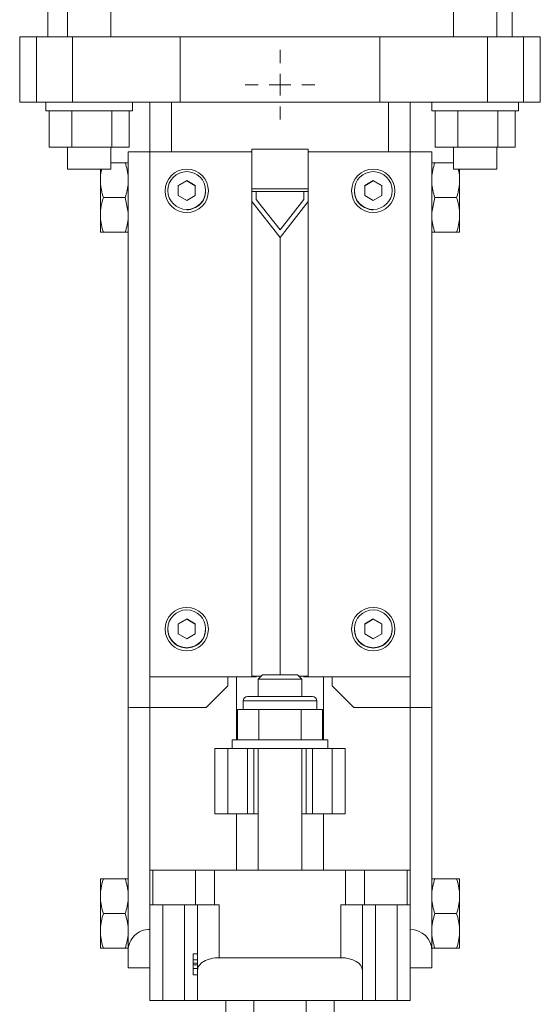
# Model space of a CAD drawing. Header units: millimetres. Extents: x -0.178 to 0.219, y 0.012 to 0.98.
# Tile 3 of 5: x 0.099 to 0.219, y 0.38 to 0.607. Entities that reach past the tile are written whole.
import ezdxf

# ---------------------------------------------------------------- set-up
doc = ezdxf.new("R2010")
doc.units = ezdxf.units.MM

# ---------------------------------------------------------------- blocks, each defined once
blk = doc.blocks.new('SW_CENTERMARKSYMBOL_11')
at = {"color": 0, "linetype": 'Continuous', "lineweight": 0}
for p, q in [((0, 0.005), (0, 0.008)), ((0, 0), (0, 0.0025)), ((-0.005, 0), (-0.008, 0)), ((0, 0), (-0.0025, 0)), ((0, 0), (0, -0.0025)), ((0, 0), (0.0025, 0)), ((0.005, 0), (0.008, 0)), ((0, -0.005), (0, -0.008))]:
    blk.add_line(p, q, dxfattribs=at)

msp = doc.modelspace()

# ---------------------------------------------------------------- linework, layer by layer
at = {"color": 7, "linetype": 'Continuous', "lineweight": 15}
for p, q in [((0.10541, 0.74802), (0.10541, 0.60252)), ((0.10991, 0.74802), (0.10991, 0.60252)), ((0.11991, 0.60252), (0.11991, 0.74802)), ((0.19891, 0.74802), (0.19891, 0.60252)), ((0.20891, 0.60252), (0.20891, 0.74802)), ((0.21241, 0.60252), (0.21241, 0.74802)), ((0.09891, 0.60252), (0.09891, 0.58752)), ((0.09891, 0.60252), (0.10278, 0.60252)), ((0.10278, 0.60252), (0.10278, 0.58752)), ((0.10278, 0.60252), (0.11112, 0.60252)), ((0.11112, 0.60252), (0.11112, 0.58752)), ((0.11112, 0.60252), (0.13591, 0.60252)), ((0.13591, 0.60252), (0.13591, 0.58752)), ((0.13591, 0.60252), (0.18191, 0.60252)), ((0.18191, 0.60252), (0.18191, 0.58752)), ((0.18191, 0.60252), (0.2067, 0.60252)), ((0.2067, 0.60252), (0.2067, 0.58752)), ((0.2067, 0.60252), (0.21504, 0.60252)), ((0.21504, 0.60252), (0.21504, 0.58752)), ((0.21504, 0.60252), (0.21891, 0.60252)), ((0.21891, 0.60252), (0.21891, 0.58752)), ((0.09891, 0.58752), (0.10278, 0.58752)), ((0.10278, 0.58752), (0.11112, 0.58752)), ((0.10491, 0.58752), (0.10491, 0.58552)), ((0.12491, 0.58552), (0.10491, 0.58552)), ((0.1057, 0.57712), (0.1057, 0.58552)), ((0.11091, 0.57712), (0.11091, 0.58552)), ((0.11112, 0.58752), (0.13591, 0.58752)), ((0.12012, 0.57712), (0.12012, 0.58552)), ((0.12412, 0.57712), (0.12412, 0.58552)), ((0.12491, 0.58552), (0.12491, 0.58752)), ((0.12891, 0.58752), (0.12891, 0.57604)), ((0.13391, 0.58752), (0.13391, 0.57604)), ((0.13591, 0.58752), (0.18191, 0.58752)), ((0.18191, 0.58752), (0.2067, 0.58752)), ((0.18391, 0.58752), (0.18391, 0.57604)), ((0.18891, 0.58752), (0.18891, 0.57604)), ((0.19391, 0.58752), (0.19391, 0.58552)), ((0.21391, 0.58552), (0.19391, 0.58552)), ((0.1947, 0.57712), (0.1947, 0.58552)), ((0.19991, 0.57712), (0.19991, 0.58552)), ((0.2067, 0.58752), (0.21504, 0.58752)), ((0.20912, 0.57712), (0.20912, 0.58552)), ((0.21312, 0.57712), (0.21312, 0.58552)), ((0.21391, 0.58552), (0.21391, 0.58752)), ((0.21504, 0.58752), (0.21891, 0.58752)), ((0.11091, 0.57712), (0.1057, 0.57712)), ((0.10991, 0.57712), (0.10991, 0.57202)), ((0.12012, 0.57712), (0.11091, 0.57712)), ((0.11991, 0.57202), (0.11991, 0.57712)), ((0.12412, 0.57712), (0.12012, 0.57712)), ((0.15241, 0.57666), (0.16541, 0.57666)), ((0.15241, 0.56753), (0.15241, 0.57666)), ((0.16541, 0.57666), (0.16541, 0.56753)), ((0.19991, 0.57712), (0.1947, 0.57712)), ((0.19891, 0.57712), (0.19891, 0.57202)), ((0.20912, 0.57712), (0.19991, 0.57712)), ((0.20891, 0.57202), (0.20891, 0.57712)), ((0.21312, 0.57712), (0.20912, 0.57712)), ((0.12391, 0.44794), (0.12391, 0.57602)), ((0.12391, 0.57602), (0.12891, 0.57602)), ((0.15241, 0.57604), (0.12891, 0.57604)), ((0.12891, 0.45505), (0.12891, 0.57604)), ((0.18891, 0.57604), (0.16541, 0.57604)), ((0.18891, 0.45505), (0.18891, 0.57604)), ((0.18891, 0.57602), (0.19391, 0.57602)), ((0.19391, 0.57602), (0.19391, 0.44794)), ((0.11991, 0.57202), (0.10991, 0.57202)), ((0.11751, 0.57008), (0.11751, 0.57202)), ((0.11991, 0.57353), (0.12321, 0.57353)), ((0.19891, 0.57353), (0.19461, 0.57353)), ((0.20891, 0.57202), (0.19891, 0.57202)), ((0.20031, 0.57202), (0.20031, 0.57008)), ((0.11751, 0.57008), (0.11751, 0.56897)), ((0.20031, 0.57008), (0.20031, 0.56897)), ((0.11751, 0.56208), (0.11751, 0.56897)), ((0.13543, 0.56828), (0.13741, 0.56942)), ((0.13543, 0.56823), (0.13741, 0.56937)), ((0.13543, 0.56599), (0.13543, 0.56828)), ((0.13741, 0.56942), (0.13939, 0.56828)), ((0.13741, 0.56937), (0.13741, 0.56942)), ((0.13741, 0.56937), (0.13939, 0.56823)), ((0.13939, 0.56828), (0.13939, 0.56599)), ((0.13939, 0.56823), (0.13939, 0.56828)), ((0.13939, 0.56823), (0.13939, 0.56599)), ((0.16541, 0.56753), (0.15241, 0.56753)), ((0.15241, 0.56753), (0.15241, 0.5669)), ((0.16541, 0.56753), (0.16541, 0.5669)), ((0.17843, 0.56828), (0.18041, 0.56942)), ((0.17843, 0.56823), (0.18041, 0.56937)), ((0.17843, 0.56599), (0.17843, 0.56828)), ((0.18041, 0.56942), (0.18239, 0.56828)), ((0.18041, 0.56937), (0.18041, 0.56942)), ((0.18041, 0.56937), (0.18239, 0.56823)), ((0.18239, 0.56828), (0.18239, 0.56599)), ((0.18239, 0.56823), (0.18239, 0.56828)), ((0.18239, 0.56823), (0.18239, 0.56599)), ((0.20031, 0.56897), (0.20031, 0.56208)), ((0.11821, 0.56552), (0.12321, 0.56552)), ((0.12391, 0.56208), (0.12321, 0.56552)), ((0.13241, 0.56705), (0.13241, 0.56704)), ((0.13305, 0.56713), (0.13305, 0.56705)), ((0.13741, 0.56484), (0.13543, 0.56599)), ((0.13939, 0.56599), (0.13741, 0.56484)), ((0.14177, 0.56705), (0.14177, 0.56713)), ((0.14241, 0.56704), (0.14241, 0.56705)), ((0.15241, 0.56457), (0.15241, 0.5669)), ((0.15241, 0.5669), (0.15341, 0.5669)), ((0.15341, 0.5669), (0.15341, 0.5651)), ((0.16441, 0.5669), (0.15341, 0.5669)), ((0.15341, 0.5651), (0.15891, 0.55809)), ((0.15891, 0.55809), (0.16441, 0.5651)), ((0.16441, 0.5651), (0.16441, 0.5669)), ((0.16541, 0.5669), (0.16441, 0.5669)), ((0.16541, 0.5669), (0.16541, 0.56457)), ((0.17541, 0.56705), (0.17541, 0.56704)), ((0.17605, 0.56713), (0.17605, 0.56705)), ((0.18041, 0.56484), (0.17843, 0.56599)), ((0.18239, 0.56599), (0.18041, 0.56484)), ((0.18477, 0.56705), (0.18477, 0.56713)), ((0.18541, 0.56704), (0.18541, 0.56705)), ((0.19391, 0.56208), (0.19461, 0.56552)), ((0.19961, 0.56552), (0.19461, 0.56552)), ((0.15241, 0.45519), (0.15241, 0.56457)), ((0.15891, 0.55628), (0.15241, 0.56457)), ((0.16541, 0.56457), (0.15891, 0.55628)), ((0.16541, 0.45519), (0.16541, 0.56457)), ((0.11751, 0.56208), (0.11751, 0.56097)), ((0.11751, 0.55752), (0.11751, 0.56097)), ((0.20031, 0.56208), (0.20031, 0.56097)), ((0.20031, 0.56097), (0.20031, 0.55752)), ((0.11821, 0.55752), (0.12321, 0.55752)), ((0.15891, 0.45552), (0.15891, 0.55628)), ((0.19961, 0.55752), (0.19461, 0.55752)), ((0.13543, 0.46729), (0.13741, 0.46844)), ((0.13543, 0.46724), (0.13741, 0.46839)), ((0.13741, 0.46844), (0.13939, 0.46729)), ((0.13741, 0.46839), (0.13741, 0.46844)), ((0.13741, 0.46839), (0.13939, 0.46724)), ((0.17843, 0.46729), (0.18041, 0.46844)), ((0.17843, 0.46724), (0.18041, 0.46839)), ((0.18041, 0.46844), (0.18239, 0.46729)), ((0.18041, 0.46839), (0.18041, 0.46844)), ((0.18041, 0.46839), (0.18239, 0.46724)), ((0.13241, 0.46607), (0.13241, 0.46605)), ((0.13305, 0.46615), (0.13305, 0.46607)), ((0.13543, 0.465), (0.13543, 0.46729)), ((0.13939, 0.46729), (0.13939, 0.465)), ((0.13939, 0.46724), (0.13939, 0.46729)), ((0.13939, 0.46724), (0.13939, 0.465)), ((0.14177, 0.46607), (0.14177, 0.46615)), ((0.14241, 0.46605), (0.14241, 0.46607)), ((0.17541, 0.46607), (0.17541, 0.46605)), ((0.17605, 0.46615), (0.17605, 0.46607)), ((0.17843, 0.465), (0.17843, 0.46729)), ((0.18239, 0.46729), (0.18239, 0.465)), ((0.18239, 0.46724), (0.18239, 0.46729)), ((0.18239, 0.46724), (0.18239, 0.465)), ((0.18477, 0.46607), (0.18477, 0.46615)), ((0.18541, 0.46605), (0.18541, 0.46607)), ((0.13741, 0.46386), (0.13543, 0.465)), ((0.13939, 0.465), (0.13741, 0.46386)), ((0.18041, 0.46386), (0.17843, 0.465)), ((0.18239, 0.465), (0.18041, 0.46386)), ((0.12891, 0.45505), (0.12891, 0.45504)), ((0.15241, 0.45505), (0.12891, 0.45505)), ((0.12891, 0.45504), (0.14691, 0.45504)), ((0.12891, 0.45504), (0.12891, 0.44802)), ((0.14691, 0.45504), (0.15341, 0.45504)), ((0.14691, 0.45302), (0.14691, 0.45504)), ((0.14891, 0.45504), (0.14891, 0.44052)), ((0.15461, 0.45523), (0.15241, 0.45519)), ((0.15241, 0.45519), (0.15241, 0.45505)), ((0.15341, 0.45519), (0.15459, 0.45521)), ((0.15341, 0.45504), (0.15341, 0.45519)), ((0.15491, 0.45552), (0.15391, 0.45452)), ((0.15391, 0.45452), (0.15391, 0.45052)), ((0.16391, 0.45452), (0.15391, 0.45452)), ((0.15491, 0.45552), (0.16291, 0.45552)), ((0.16391, 0.45452), (0.16291, 0.45552)), ((0.16541, 0.45519), (0.1632, 0.45523)), ((0.16323, 0.45521), (0.16441, 0.45519)), ((0.16391, 0.45052), (0.16391, 0.45452)), ((0.16441, 0.45519), (0.16441, 0.45504)), ((0.16441, 0.45504), (0.17091, 0.45504)), ((0.16541, 0.45505), (0.16541, 0.45519)), ((0.18891, 0.45505), (0.16541, 0.45505)), ((0.16891, 0.44052), (0.16891, 0.45504)), ((0.17091, 0.45504), (0.18891, 0.45504)), ((0.17091, 0.45302), (0.17091, 0.45504)), ((0.18891, 0.45504), (0.18891, 0.45505)), ((0.18891, 0.44802), (0.18891, 0.45504)), ((0.14191, 0.44802), (0.14691, 0.45302)), ((0.17091, 0.45302), (0.17591, 0.44802)), ((0.15041, 0.44952), (0.15041, 0.44752)), ((0.15141, 0.45052), (0.16641, 0.45052)), ((0.16741, 0.44752), (0.16741, 0.44952)), ((0.12391, 0.39196), (0.12391, 0.44794)), ((0.12891, 0.44802), (0.12891, 0.41052)), ((0.14191, 0.44802), (0.12891, 0.44802)), ((0.14909, 0.44752), (0.14909, 0.44052)), ((0.15155, 0.44752), (0.14909, 0.44752)), ((0.154, 0.44752), (0.15155, 0.44752)), ((0.154, 0.44752), (0.154, 0.44052)), ((0.15891, 0.44752), (0.154, 0.44752)), ((0.16382, 0.44752), (0.15891, 0.44752)), ((0.16382, 0.44752), (0.16382, 0.44052)), ((0.16627, 0.44752), (0.16382, 0.44752)), ((0.16872, 0.44752), (0.16627, 0.44752)), ((0.16872, 0.44752), (0.16872, 0.44052)), ((0.17591, 0.44802), (0.18891, 0.44802)), ((0.18891, 0.44802), (0.18891, 0.41052)), ((0.19391, 0.44794), (0.19391, 0.39196)), ((0.14791, 0.44052), (0.14791, 0.43852)), ((0.16991, 0.44052), (0.14791, 0.44052)), ((0.16991, 0.43852), (0.16991, 0.44052)), ((0.14391, 0.43852), (0.14391, 0.42352)), ((0.14391, 0.43852), (0.14691, 0.43852)), ((0.14691, 0.43852), (0.14691, 0.42352)), ((0.14691, 0.43852), (0.15141, 0.43852)), ((0.15141, 0.43852), (0.15141, 0.42352)), ((0.15141, 0.43852), (0.15291, 0.43852)), ((0.15291, 0.43852), (0.15291, 0.42352)), ((0.16491, 0.43852), (0.15291, 0.43852)), ((0.15391, 0.43852), (0.15391, 0.41052)), ((0.16391, 0.41052), (0.16391, 0.43852)), ((0.16491, 0.43852), (0.16491, 0.42352)), ((0.16491, 0.43852), (0.16641, 0.43852)), ((0.16641, 0.43852), (0.16641, 0.42352)), ((0.16641, 0.43852), (0.17091, 0.43852)), ((0.17091, 0.43852), (0.17091, 0.42352)), ((0.17091, 0.43852), (0.17391, 0.43852)), ((0.17391, 0.43852), (0.17391, 0.42352)), ((0.14391, 0.42352), (0.14691, 0.42352)), ((0.14691, 0.42352), (0.15141, 0.42352)), ((0.14891, 0.42352), (0.14891, 0.41052)), ((0.15141, 0.42352), (0.15291, 0.42352)), ((0.15291, 0.42352), (0.15391, 0.42352)), ((0.16391, 0.42352), (0.16491, 0.42352)), ((0.16491, 0.42352), (0.16641, 0.42352)), ((0.16641, 0.42352), (0.17091, 0.42352)), ((0.16891, 0.42352), (0.16891, 0.41052)), ((0.17091, 0.42352), (0.17391, 0.42352)), ((0.11751, 0.40508), (0.11751, 0.40853)), ((0.11821, 0.40853), (0.12321, 0.40853)), ((0.12891, 0.40252), (0.12891, 0.41052)), ((0.12891, 0.41052), (0.12958, 0.41052)), ((0.12958, 0.40252), (0.12958, 0.41052)), ((0.12958, 0.41052), (0.13947, 0.41052)), ((0.13947, 0.40252), (0.13947, 0.41052)), ((0.13947, 0.41052), (0.1438, 0.41052)), ((0.1438, 0.40252), (0.1438, 0.41052)), ((0.1438, 0.41052), (0.17402, 0.41052)), ((0.17402, 0.40252), (0.17402, 0.41052)), ((0.17402, 0.41052), (0.17835, 0.41052)), ((0.17835, 0.40252), (0.17835, 0.41052)), ((0.17835, 0.41052), (0.18824, 0.41052)), ((0.18824, 0.40252), (0.18824, 0.41052)), ((0.18824, 0.41052), (0.18891, 0.41052)), ((0.18891, 0.40252), (0.18891, 0.41052)), ((0.19961, 0.40853), (0.19461, 0.40853)), ((0.20031, 0.40853), (0.20031, 0.40508)), ((0.11751, 0.40508), (0.11751, 0.40397)), ((0.11751, 0.39708), (0.11751, 0.40397)), ((0.20031, 0.40508), (0.20031, 0.40397)), ((0.20031, 0.40397), (0.20031, 0.39708)), ((0.12891, 0.40252), (0.12958, 0.40252)), ((0.12891, 0.40252), (0.12891, 0.39688)), ((0.12958, 0.40252), (0.13947, 0.40252)), ((0.13191, 0.38052), (0.13191, 0.40252)), ((0.13691, 0.38052), (0.13691, 0.40252)), ((0.13947, 0.40252), (0.1438, 0.40252)), ((0.13991, 0.38745), (0.13991, 0.40252)), ((0.1438, 0.40252), (0.14491, 0.40252)), ((0.14491, 0.39034), (0.14491, 0.40252)), ((0.17291, 0.40252), (0.17402, 0.40252)), ((0.17291, 0.39034), (0.17291, 0.40252)), ((0.17402, 0.40252), (0.17835, 0.40252)), ((0.17791, 0.38745), (0.17791, 0.40252)), ((0.17835, 0.40252), (0.18824, 0.40252)), ((0.18091, 0.38052), (0.18091, 0.40252)), ((0.18591, 0.38052), (0.18591, 0.40252)), ((0.18824, 0.40252), (0.18891, 0.40252)), ((0.18891, 0.40252), (0.18891, 0.39688)), ((0.11821, 0.40052), (0.12321, 0.40052)), ((0.19961, 0.40052), (0.19461, 0.40052)), ((0.11751, 0.39708), (0.11751, 0.39597)), ((0.20031, 0.39708), (0.20031, 0.39597)), ((0.11751, 0.39252), (0.11751, 0.39597)), ((0.12891, 0.38802), (0.12891, 0.39688)), ((0.18891, 0.38802), (0.18891, 0.39688)), ((0.20031, 0.39597), (0.20031, 0.39252)), ((0.11821, 0.39252), (0.12321, 0.39252)), ((0.12391, 0.38802), (0.12391, 0.39196)), ((0.13891, 0.39123), (0.13891, 0.38982)), ((0.13891, 0.39123), (0.13991, 0.39123)), ((0.14491, 0.39034), (0.17291, 0.39034)), ((0.19391, 0.38802), (0.19391, 0.39196)), ((0.19961, 0.39252), (0.19461, 0.39252)), ((0.12891, 0.38802), (0.12391, 0.38802)), ((0.12891, 0.38052), (0.12891, 0.38802)), ((0.13891, 0.38982), (0.13991, 0.38982)), ((0.13891, 0.38909), (0.13991, 0.38909)), ((0.13891, 0.3887), (0.13991, 0.3887)), ((0.18891, 0.38802), (0.19391, 0.38802)), ((0.18891, 0.38052), (0.18891, 0.38802)), ((0.13891, 0.38789), (0.13991, 0.38789)), ((0.13891, 0.38641), (0.13991, 0.38641)), ((0.13991, 0.38052), (0.13991, 0.38745)), ((0.17791, 0.38745), (0.17791, 0.38052)), ((0.13191, 0.38052), (0.12891, 0.38052)), ((0.13691, 0.38052), (0.13191, 0.38052)), ((0.13991, 0.38052), (0.13691, 0.38052)), ((0.13991, 0.38052), (0.15291, 0.38052)), ((0.14641, 0.31368), (0.14641, 0.38052)), ((0.15291, 0.38052), (0.16491, 0.38052)), ((0.15291, 0.28652), (0.15291, 0.38052)), ((0.16491, 0.38052), (0.17791, 0.38052)), ((0.16491, 0.28652), (0.16491, 0.38052)), ((0.17141, 0.31368), (0.17141, 0.38052)), ((0.18091, 0.38052), (0.17791, 0.38052)), ((0.18591, 0.38052), (0.18091, 0.38052)), ((0.18891, 0.38052), (0.18591, 0.38052))]:
    msp.add_line(p, q, dxfattribs=at)
at = {"color": 8, "linetype": 'Continuous', "lineweight": 15}
msp.add_line((0.16741, 0.44952), (0.15041, 0.44952), dxfattribs=at)
at = {"color": 7, "linetype": 'Continuous', "lineweight": 15}
for centre, radius in [((0.13741, 0.56705), 0.005), ((0.18041, 0.56705), 0.005), ((0.13741, 0.56713), 0.00436), ((0.18041, 0.56713), 0.00436), ((0.13741, 0.46607), 0.005), ((0.13741, 0.46614), 0.00436), ((0.18041, 0.46607), 0.005), ((0.18041, 0.46614), 0.00436)]:
    msp.add_circle(centre, radius, dxfattribs=at)
for centre, radius, start, end in [((0.13741, 0.56706), 0.00436, 269.9961, 359.9967), ((0.18041, 0.56706), 0.00436, 180.0033, 270.0039), ((0.13741, 0.46607), 0.00436, 180.0033, 270.0037), ((0.13741, 0.46607), 0.00436, 269.9963, 359.9967), ((0.18041, 0.46607), 0.00436, 180.0033, 270.0037), ((0.18041, 0.46607), 0.00436, 269.9963, 359.9967), ((0.15141, 0.44952), 0.001, 90, 180), ((0.16641, 0.44952), 0.001, 0, 90)]:
    msp.add_arc(centre, radius, start, end, dxfattribs=at)
for centre, ratio, start_param, end_param in [((0.12891, 0.39196), 0.983743, 1.570796, 3.141593), ((0.18891, 0.39196), 0.983743, 0, 1.570796), ((0.14491, 0.38745), 0.57735, 1.570796, 3.141593), ((0.17291, 0.38745), 0.57735, 0, 1.570796)]:
    msp.add_ellipse(centre, major_axis=(0.005, 0), ratio=ratio, start_param=start_param, end_param=end_param, dxfattribs=at)
for points, knots in [([(0.11785, 0.57202), (0.11775, 0.57166), (0.11757, 0.57102), (0.11753, 0.57037), (0.11751, 0.57008)], [0, 0, 0, 0, 0.564274, 1, 1, 1, 1]), ([(0.12321, 0.57353), (0.1234, 0.57353), (0.12356, 0.57353), (0.1238, 0.57353), (0.12388, 0.57353), (0.12391, 0.57353)], [0, 0, 0, 0, 0.5, 0.5, 1, 1, 1, 1]), ([(0.19997, 0.57202), (0.20007, 0.57166), (0.20025, 0.57102), (0.20029, 0.57037), (0.20031, 0.57008)], [0, 0, 0, 0, 0.564274, 1, 1, 1, 1]), ([(0.12321, 0.56552), (0.1234, 0.56608), (0.12355, 0.56665), (0.1238, 0.5678), (0.12388, 0.56838), (0.12391, 0.56897)], [0, 0, 0, 0, 0.5, 0.5, 1, 1, 1, 1]), ([(0.19461, 0.56552), (0.19442, 0.56608), (0.19426, 0.56665), (0.19402, 0.5678), (0.19394, 0.56838), (0.19391, 0.56897)], [0, 0, 0, 0, 0.5, 0.5, 1, 1, 1, 1]), ([(0.11821, 0.56552), (0.11796, 0.56467), (0.11762, 0.56353), (0.11753, 0.56236), (0.11751, 0.56208)], [0, 0, 0, 0, 0.755214, 1, 1, 1, 1]), ([(0.19961, 0.56552), (0.19986, 0.56467), (0.2002, 0.56353), (0.20029, 0.56236), (0.20031, 0.56208)], [0, 0, 0, 0, 0.755214, 1, 1, 1, 1]), ([(0.12321, 0.55752), (0.1234, 0.55808), (0.12355, 0.55864), (0.1238, 0.55979), (0.12388, 0.56038), (0.12391, 0.56097)], [0, 0, 0, 0, 0.5, 0.5, 1, 1, 1, 1]), ([(0.19461, 0.55752), (0.19442, 0.55808), (0.19426, 0.55864), (0.19402, 0.55979), (0.19394, 0.56038), (0.19391, 0.56097)], [0, 0, 0, 0, 0.5, 0.5, 1, 1, 1, 1]), ([(0.11821, 0.55752), (0.11802, 0.55752), (0.11786, 0.55752), (0.11762, 0.55752), (0.11754, 0.55752), (0.11751, 0.55752)], [0, 0, 0, 0, 0.5, 0.5, 1, 1, 1, 1]), ([(0.12321, 0.55752), (0.1234, 0.55752), (0.12356, 0.55752), (0.1238, 0.55752), (0.12388, 0.55752), (0.12391, 0.55752)], [0, 0, 0, 0, 0.5, 0.5, 1, 1, 1, 1]), ([(0.19461, 0.55752), (0.19442, 0.55752), (0.19426, 0.55752), (0.19402, 0.55752), (0.19394, 0.55752), (0.19391, 0.55752)], [0, 0, 0, 0, 0.5, 0.5, 1, 1, 1, 1]), ([(0.19961, 0.55752), (0.1998, 0.55752), (0.19996, 0.55752), (0.2002, 0.55752), (0.20028, 0.55752), (0.20031, 0.55752)], [0, 0, 0, 0, 0.5, 0.5, 1, 1, 1, 1]), ([(0.12391, 0.44794), (0.12391, 0.44795), (0.12404, 0.44796), (0.12454, 0.44798), (0.12491, 0.44799), (0.12584, 0.44801), (0.12639, 0.44801), (0.1276, 0.44802), (0.12825, 0.44802), (0.12891, 0.44802)], [0, 0, 0, 0, 0.25, 0.25, 0.5, 0.5, 0.75, 0.75, 1, 1, 1, 1]), ([(0.18891, 0.44802), (0.18956, 0.44802), (0.19022, 0.44802), (0.19143, 0.44801), (0.19198, 0.44801), (0.19291, 0.44799), (0.19328, 0.44798), (0.19378, 0.44796), (0.19391, 0.44795), (0.19391, 0.44794)], [0, 0, 0, 0, 0.25, 0.25, 0.5, 0.5, 0.75, 0.75, 1, 1, 1, 1]), ([(0.11821, 0.40853), (0.11802, 0.40797), (0.11786, 0.4074), (0.11762, 0.40626), (0.11754, 0.40567), (0.11751, 0.40508)], [0, 0, 0, 0, 0.5, 0.5, 1, 1, 1, 1]), ([(0.12321, 0.40853), (0.1234, 0.40853), (0.12356, 0.40853), (0.1238, 0.40853), (0.12388, 0.40853), (0.12391, 0.40853)], [0, 0, 0, 0, 0.5, 0.5, 1, 1, 1, 1]), ([(0.19961, 0.40853), (0.1998, 0.40797), (0.19995, 0.4074), (0.2002, 0.40626), (0.20028, 0.40567), (0.20031, 0.40508)], [0, 0, 0, 0, 0.5, 0.5, 1, 1, 1, 1]), ([(0.19961, 0.40853), (0.1998, 0.40853), (0.19996, 0.40853), (0.2002, 0.40853), (0.20028, 0.40853), (0.20031, 0.40853)], [0, 0, 0, 0, 0.5, 0.5, 1, 1, 1, 1]), ([(0.12321, 0.40052), (0.1234, 0.40108), (0.12355, 0.40165), (0.1238, 0.4028), (0.12388, 0.40338), (0.12391, 0.40397)], [0, 0, 0, 0, 0.5, 0.5, 1, 1, 1, 1]), ([(0.19461, 0.40052), (0.19442, 0.40108), (0.19426, 0.40165), (0.19402, 0.4028), (0.19394, 0.40338), (0.19391, 0.40397)], [0, 0, 0, 0, 0.5, 0.5, 1, 1, 1, 1]), ([(0.11821, 0.40052), (0.11802, 0.39997), (0.11786, 0.3994), (0.11762, 0.39825), (0.11754, 0.39767), (0.11751, 0.39708)], [0, 0, 0, 0, 0.5, 0.5, 1, 1, 1, 1]), ([(0.19961, 0.40052), (0.1998, 0.39997), (0.19995, 0.3994), (0.2002, 0.39825), (0.20028, 0.39767), (0.20031, 0.39708)], [0, 0, 0, 0, 0.5, 0.5, 1, 1, 1, 1]), ([(0.12321, 0.39252), (0.1234, 0.39308), (0.12355, 0.39364), (0.1238, 0.39479), (0.12388, 0.39538), (0.12391, 0.39597)], [0, 0, 0, 0, 0.5, 0.5, 1, 1, 1, 1]), ([(0.19461, 0.39252), (0.19442, 0.39308), (0.19426, 0.39364), (0.19402, 0.39479), (0.19394, 0.39538), (0.19391, 0.39597)], [0, 0, 0, 0, 0.5, 0.5, 1, 1, 1, 1]), ([(0.11821, 0.39252), (0.11802, 0.39252), (0.11786, 0.39252), (0.11762, 0.39252), (0.11754, 0.39252), (0.11751, 0.39252)], [0, 0, 0, 0, 0.5, 0.5, 1, 1, 1, 1]), ([(0.12321, 0.39252), (0.1234, 0.39252), (0.12356, 0.39252), (0.1238, 0.39252), (0.12388, 0.39252), (0.12391, 0.39252)], [0, 0, 0, 0, 0.5, 0.5, 1, 1, 1, 1]), ([(0.19461, 0.39252), (0.19442, 0.39252), (0.19426, 0.39252), (0.19402, 0.39252), (0.19394, 0.39252), (0.19391, 0.39252)], [0, 0, 0, 0, 0.5, 0.5, 1, 1, 1, 1]), ([(0.19961, 0.39252), (0.1998, 0.39252), (0.19996, 0.39252), (0.2002, 0.39252), (0.20028, 0.39252), (0.20031, 0.39252)], [0, 0, 0, 0, 0.5, 0.5, 1, 1, 1, 1]), ([(0.13891, 0.38982), (0.13891, 0.38978), (0.13891, 0.38965), (0.13891, 0.38937), (0.13891, 0.3892), (0.13891, 0.38909)], [0, 0, 0, 0, 0.105127, 0.453737, 1, 1, 1, 1]), ([(0.13891, 0.38909), (0.13891, 0.38907), (0.13891, 0.38902), (0.13891, 0.38893), (0.13891, 0.38882), (0.13891, 0.38874), (0.13891, 0.3887)], [0, 0, 0, 0, 0.25388, 0.503009, 0.750291, 1, 1, 1, 1]), ([(0.13891, 0.3887), (0.13891, 0.38867), (0.13891, 0.38861), (0.13891, 0.38851), (0.13891, 0.38842), (0.13891, 0.38831), (0.13891, 0.38821), (0.13891, 0.3881), (0.13891, 0.388), (0.13891, 0.38792), (0.13891, 0.38789)], [0, 0, 0, 0, 0.128136, 0.254173, 0.378112, 0.501712, 0.623986, 0.747096, 0.872875, 1, 1, 1, 1]), ([(0.13891, 0.38789), (0.13891, 0.38782), (0.13891, 0.38769), (0.13891, 0.3875), (0.13891, 0.38732), (0.13891, 0.38714), (0.13891, 0.38698), (0.13891, 0.38683), (0.13891, 0.3867), (0.13891, 0.38659), (0.13891, 0.38651), (0.13891, 0.38645), (0.13891, 0.38641), (0.13891, 0.38641), (0.13891, 0.38641)], [0, 0, 0, 0, 0.079648, 0.158922, 0.239619, 0.322609, 0.406035, 0.487602, 0.569685, 0.653036, 0.737436, 0.822478, 0.909748, 1, 1, 1, 1])]:
    msp.add_open_spline(points, degree=3, knots=knots, dxfattribs=at)
for points in [[(0.12391, 0.57008), (0.12385, 0.57125), (0.12359, 0.5724), (0.12321, 0.57353)], [(0.19391, 0.57008), (0.19397, 0.57125), (0.19423, 0.5724), (0.19461, 0.57353)], [(0.19461, 0.57353), (0.19423, 0.57353), (0.19397, 0.57353), (0.19391, 0.57353)], [(0.11751, 0.56897), (0.11757, 0.5678), (0.11783, 0.56665), (0.11821, 0.56552)], [(0.20031, 0.56897), (0.20025, 0.5678), (0.19999, 0.56665), (0.19961, 0.56552)], [(0.11751, 0.56097), (0.11757, 0.55979), (0.11783, 0.55865), (0.11821, 0.55752)], [(0.20031, 0.56097), (0.20025, 0.55979), (0.19999, 0.55865), (0.19961, 0.55752)], [(0.11821, 0.40853), (0.11783, 0.40853), (0.11757, 0.40853), (0.11751, 0.40853)], [(0.12391, 0.40508), (0.12385, 0.40625), (0.12359, 0.4074), (0.12321, 0.40853)], [(0.19391, 0.40508), (0.19397, 0.40625), (0.19423, 0.4074), (0.19461, 0.40853)], [(0.19461, 0.40853), (0.19423, 0.40853), (0.19397, 0.40853), (0.19391, 0.40853)], [(0.11751, 0.40397), (0.11757, 0.4028), (0.11783, 0.40165), (0.11821, 0.40052)], [(0.20031, 0.40397), (0.20025, 0.4028), (0.19999, 0.40165), (0.19961, 0.40052)], [(0.12391, 0.39708), (0.12385, 0.39825), (0.12359, 0.3994), (0.12321, 0.40052)], [(0.19391, 0.39708), (0.19397, 0.39825), (0.19423, 0.3994), (0.19461, 0.40052)], [(0.11751, 0.39597), (0.11757, 0.39479), (0.11783, 0.39365), (0.11821, 0.39252)], [(0.20031, 0.39597), (0.20025, 0.39479), (0.19999, 0.39365), (0.19961, 0.39252)]]:
    msp.add_open_spline(points, degree=3, dxfattribs=at)

# ---------------------------------------------------------------- block references
at = {"color": 7, "linetype": 'Continuous', "lineweight": 0}
msp.add_blockref('SW_CENTERMARKSYMBOL_11', (0.15891, 0.59152), dxfattribs=at)

doc.saveas('drawing.dxf')
